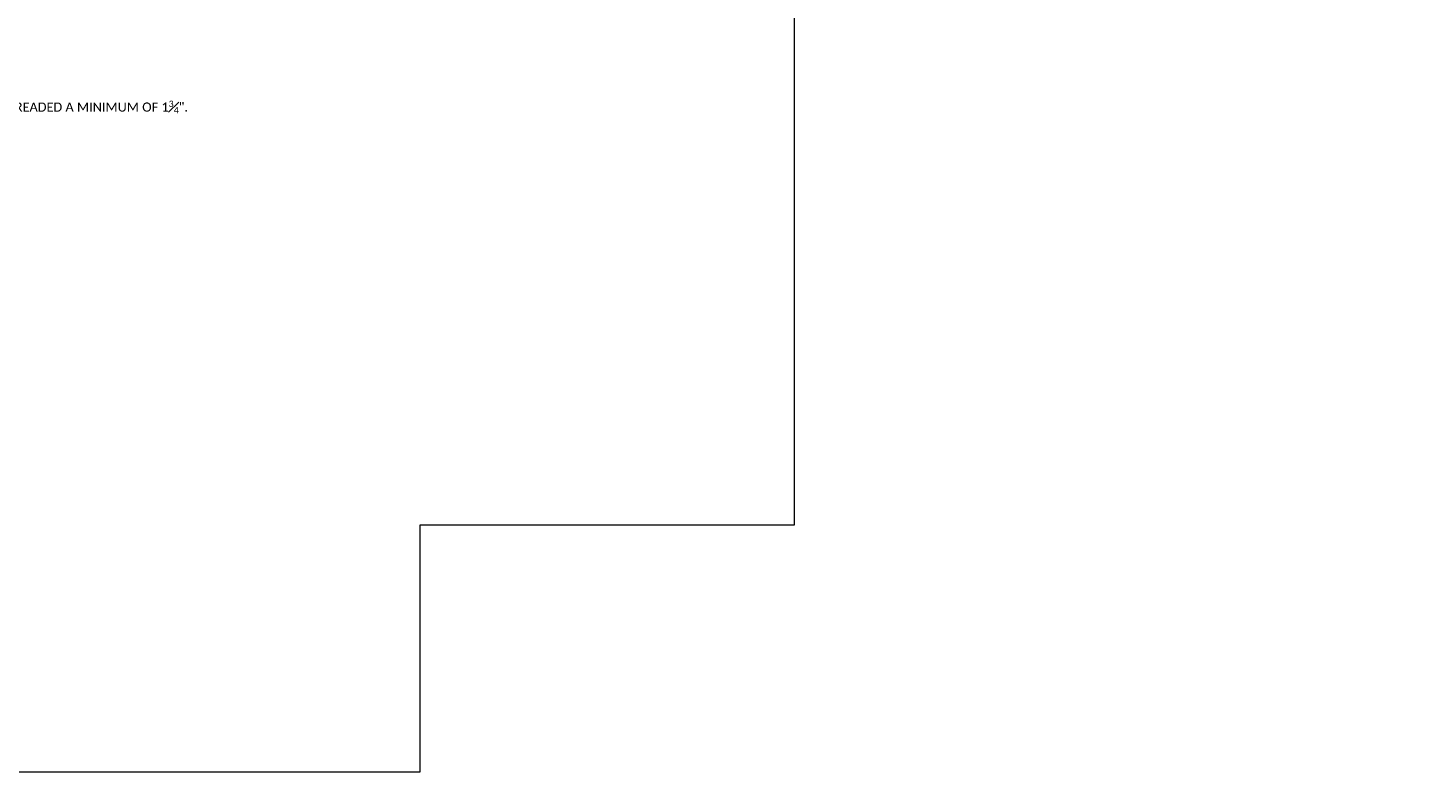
# Model space of a CAD drawing. Extents: x 0 to 1583, y 0 to 252.
# Tile 9 of 10: x 252 to 482, y 0 to 122. Entities that reach past the tile are written whole.
import ezdxf
from ezdxf import colors
from ezdxf.entities.mleader import LeaderData, LeaderLine
from ezdxf.math import Vec2, Vec3

# ---------------------------------------------------------------- set-up
doc = ezdxf.new("R2010")
doc.units = 0
doc.header["$MEASUREMENT"] = 0
doc.layers.add('B_ANNO_DIM', color=7, linetype='Continuous', lineweight=18)
doc.layers.add('B_ANNO_NOPLOT', color=47, linetype='Continuous', lineweight=18, plot=False)
doc.styles.get("Standard").update_dxf_attribs({"font": 'calibri.ttf'})

# ---------------------------------------------------------------- blocks, each defined once
blk = doc.blocks.new('_Open30')
at = {"color": 0, "linetype": 'ByBlock', "lineweight": -2}
for p, q in [((-1, 0.27), (0, 0)), ((0, 0), (-1, -0.27)), ((0, 0), (-1, 0))]:
    blk.add_line(p, q, dxfattribs=at)
blk = doc.blocks.new('*U255')
at = {"layer": 'B_ANNO_NOPLOT', "flags": 128}
blk.add_lwpolyline([(0, 0), (0, 252), (323.9277, 252), (323.9277, 238.8552), (378, 238.8552), (378, 40.4996), (316.5708, 40.4996), (316.5708, 0)], close=True, dxfattribs=at)
at = {"layer": 'B_ANNO_DIM'}
ml = blk.add_multileader_mtext('Standard', dxfattribs=at)
ml.set_content('\\A1;THREADED INSERTS FOR {\\H0.7x;\\S7#8;}" DIA. X 2" LONG GALVANIZED HEX HEAD CAP SCREWS.  CAP SCREWS TO BE THREADED A MIN. OF 1{\\H0.7x;\\S7#8;}" AND SHALL BE SUPPLIED, INCLUDING WASHERS, WITH ASSEMBLY.  INSERTS TO BE THREADED A MINIMUM OF 1{\\H0.7x;\\S3#4;}".', color=256)
ml.set_leader_properties(color=256, linetype='ByLayer', lineweight=-1)
ml.set_arrow_properties(name='OPEN30')
ml.build(insert=Vec2(0, 0))
ml.multileader.update_dxf_attribs({"dogleg_length": 0.0625, "arrow_head_size": 1.5, "scale": 24})
ctx = ml.context
ctx.base_point, ctx.scale, ctx.char_height, ctx.arrow_head_size, ctx.landing_gap_size, ctx.plane_origin = Vec3(45.4503, 109.4382), 24, 1.5, 1.5, 0.75, Vec3(39.9112, 97.289)
notes = []
notes.append((ctx, [(1, (1, 1, 0), (108.1076, 109.4382), (-1, 0), 1.5, [(0, [(39.9112, 97.289)], 0, []), (2, [(119.9374, 97.3054), (105.3481, 91.9072)], 0, [])])]))
ctx.mtext.insert, ctx.mtext.width, ctx.mtext.flow_direction = Vec3(46.2003, 110.1991), 64.053674, 5
ml = blk.add_multileader_mtext('Standard', dxfattribs=at)
ml.set_content('SYM. ABOUT C/L ASSEMBLY', color=256)
ml.set_leader_properties(color=256, linetype='ByLayer', lineweight=-1)
ml.set_arrow_properties(name='OPEN30')
ml.build(insert=Vec2(0, 0))
ml.multileader.update_dxf_attribs({"dogleg_length": 0.0625, "arrow_head_size": 1.5, "scale": 24})
ctx = ml.context
ctx.base_point, ctx.scale, ctx.char_height, ctx.arrow_head_size, ctx.landing_gap_size, ctx.plane_origin = Vec3(50.9811, 88.3378), 24, 1.5, 1.5, 0.75, Vec3(75.0963, 80.959)
notes.append((ctx, [(0, (1, 1, 0), (69.8522, 88.3378), (-1, 0), 1.5, [(0, [(75.0963, 80.959)], 0, [])])]))
ctx.mtext.insert, ctx.mtext.width, ctx.mtext.flow_direction = Vec3(51.7311, 89.0988), 16.271057, 5
ml = blk.add_multileader_mtext('Standard', dxfattribs=at)
ml.set_content('END OF INSERT TO BE CLOSED', color=256)
ml.set_leader_properties(color=256, linetype='ByLayer', lineweight=-1)
ml.set_arrow_properties(name='OPEN30')
ml.build(insert=Vec2(0, 0))
ml.multileader.update_dxf_attribs({"dogleg_length": 0.0625, "arrow_head_size": 1.5, "scale": 24})
ctx = ml.context
ctx.base_point, ctx.scale, ctx.char_height, ctx.arrow_head_size, ctx.landing_gap_size, ctx.plane_origin = Vec3(11.6584, 72.2285), 24, 1.5, 1.5, 0.75, Vec3(39.1612, 79.583)
notes.append((ctx, [(0, (1, 1, 0), (29.0896, 72.2285), (-1, 0), 1.5, [(0, [(39.1612, 79.583)], 0, [])])]))
ctx.mtext.insert, ctx.mtext.width, ctx.mtext.flow_direction = Vec3(12.4084, 72.9895), 15.488923, 5
for ctx, leaders in notes:
    for number, flags, end, landing, length, lines in leaders:
        leader = LeaderData()
        leader.index, (leader.has_last_leader_line, leader.has_dogleg_vector, leader.attachment_direction) = number, flags
        leader.last_leader_point, leader.dogleg_vector, leader.dogleg_length = Vec3(end), Vec3(landing), length
        for number, points, colour, breaks in lines:
            line = LeaderLine()
            line.index, line.vertices, line.color, line.breaks = number, Vec3.list(points), colors.encode_raw_color(colour), breaks
            leader.lines.append(line)
        ctx.leaders.append(leader)

msp = doc.modelspace()

# ---------------------------------------------------------------- block references
msp.add_blockref('*U255', (0, 0))

doc.saveas('drawing.dxf')
